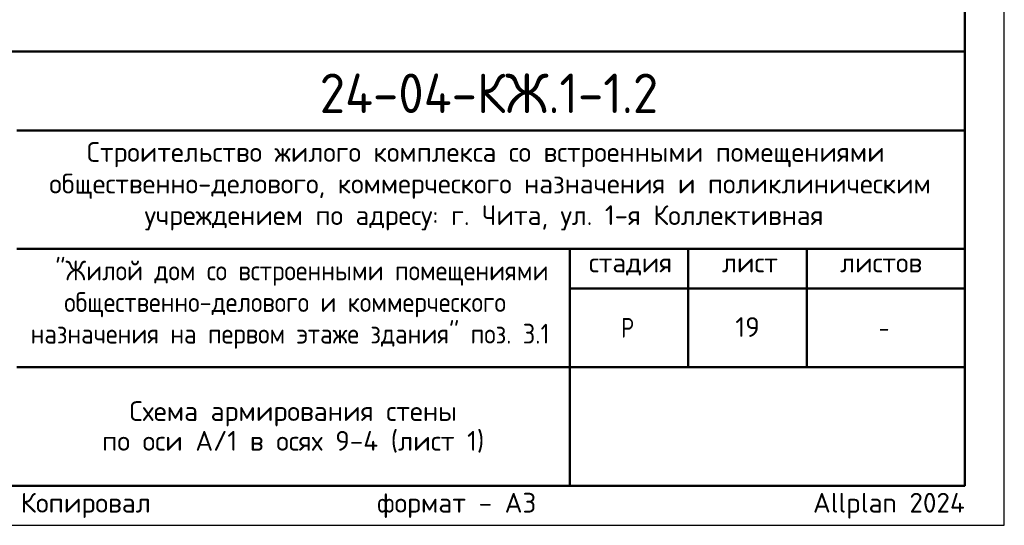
# Model space of a CAD drawing. Header units: millimetres. Extents: x 0 to 42000, y 0 to 29700.
# Tile 12 of 21: x 29538 to 42000, y 0 to 6401. Entities that reach past the tile are written whole.
import ezdxf

# ---------------------------------------------------------------- set-up
doc = ezdxf.new("R2010")
doc.units = ezdxf.units.MM
doc.layers.add('Standard', color=7, linetype='Continuous', lineweight=25)
doc.layers.add('Надписи', color=7, linetype='Continuous', lineweight=25)
doc.styles.add('ISOCPEUR', font='txt')

msp = doc.modelspace()

# ---------------------------------------------------------------- linework, layer by layer
at = {"layer": 'Standard', "color": 7, "linetype": 'Continuous', "lineweight": 50, "transparency": 33554687}
for p, q in [((23000, 6000), (41500, 6000)), ((29500, 5000), (41500, 5000)), ((29500, 3500), (41500, 3500)), ((36500, 2000), (36500, 3500)), ((38000, 2000), (38000, 3500)), ((39500, 2000), (39500, 3500)), ((36500, 3000), (41500, 3000)), ((29500, 2000), (41500, 2000)), ((36500, 500), (36500, 2000)), ((36500, 500), (36500, 2000))]:
    msp.add_line(p, q, dxfattribs=at)
at = {"layer": 'Standard', "color": 7, "linetype": 'Continuous', "lineweight": 25, "transparency": 33554687}
for p, q in [((41500, 500), (41500, 6000)), ((23000, 500), (41500, 500)), ((23000, 500), (41500, 500)), ((23000, 500), (41500, 500))]:
    msp.add_line(p, q, dxfattribs=at)
msp.add_lwpolyline([(0, 0), (42000, 0), (42000, 29700), (0, 29700), (0, 0)], close=True, dxfattribs=at)
at = {"layer": 'Standard', "color": 7, "linetype": 'Continuous', "lineweight": 50, "transparency": 33554687}
msp.add_lwpolyline([(2000, 29200), (41500, 29200), (41500, 500), (2000, 500), (2000, 29200)], close=True, dxfattribs=at)
at = {"layer": 'Standard', "color": 7, "linetype": 'Continuous', "lineweight": 13, "transparency": 33554687}
msp.add_lwpolyline([(41500, 29200), (2000, 29200), (2000, 6000), (41500, 6000), (41500, 29200)], dxfattribs=at)
at = {"layer": 'Standard', "color": 7, "linetype": 'Continuous', "lineweight": 25, "transparency": 33554687}
msp.add_lwpolyline([(41500, 6000), (23000, 6000), (23000, 500), (41500, 500), (41500, 6000)], dxfattribs=at)

# ---------------------------------------------------------------- texts
at = {"layer": 'Standard', "color": 7, "linetype": 'Continuous', "lineweight": 50, "transparency": 33554687, "insert": (33335, 5218), "char_height": 500, "width": 4831.97, "attachment_point": 7, "style": 'ISOCPEUR'}
msp.add_mtext('\\W0.94;24-04-КЖ.1-1.2', dxfattribs=at)
at = {"layer": 'Standard', "color": 7, "linetype": 'Continuous', "lineweight": 25, "transparency": 33554687, "char_height": 250, "attachment_point": 7, "style": 'ISOCPEUR'}
for s, insert, width in [('\\W0.99;Строительство жилого комплекса со встроенными помещениями', (30388, 4533), 10343.94), ('\\W0.99;общественно-делового, коммерческого назначения и поликлиническим', (29912, 4133), 11292.27), ('\\W0.99;учреждением по адресу: г. Чита, ул. 1-я Коллективная', (31119, 3733), 8881.18), ('\\W0.90;"Жилой дом со встроенными помещениями', (29989, 3033), 6132.51), ('\\W0.90;общественно-делового и коммерческого', (30102, 2633), 5904.55), ('\\W0.99;стадия    лист     листов', (36743, 3162), 4372.59), ('\\W0.90;назначения на первом этаже здания" поз. 3.1', (29676, 2233), 6756.08), ('\\W0.80;Р', (37150, 2375), 299.86), ('\\W0.78;-', (40412, 2375), 272.01)]:
    msp.add_mtext(s, dxfattribs=dict(at, insert=insert, width=width))
at = {"layer": 'Standard', "color": 7, "linetype": 'Continuous', "lineweight": 25, "transparency": 33554687, "insert": (33000, 1571), "char_height": 250, "width": 5166.88, "attachment_point": 2, "line_spacing_factor": 0.903614}
msp.add_mtext('\\A1;{\\fISOCPEUR|i0|b0;\\H250.000000;\\W1.000000;\\C7;Схема армирования стены}\\P{\\fISOCPEUR|i0|b0;\\H250.000000;\\W1.000000;\\C7;по оси А/1 в осях 9-4 (лист 1)}\\P', dxfattribs=at)
at = {"layer": 'Standard', "color": 8, "linetype": 'Continuous', "lineweight": 13, "transparency": 33554687, "insert": (41500, 248), "char_height": 250, "width": 11749.46, "attachment_point": 6, "style": 'ISOCPEUR'}
msp.add_mtext('\\A1;{\\fISOCPEUR|i0|b0;\\H250.000000;\\W1.000000;\\C8;Копировал                  формат - А3                      Allplan 2024}\\P', dxfattribs=at)
at = {"layer": 'Надписи', "color": 7, "linetype": 'Continuous', "lineweight": 13, "transparency": 33554687, "insert": (38750, 2510), "char_height": 250, "width": 393.75, "attachment_point": 5, "style": 'ISOCPEUR'}
msp.add_mtext('\\A1;{\\fISOCPEUR|i0|b0;\\H250.000000;\\W1.000000;\\C7;19}\\P', dxfattribs=at)

doc.saveas('drawing.dxf')
